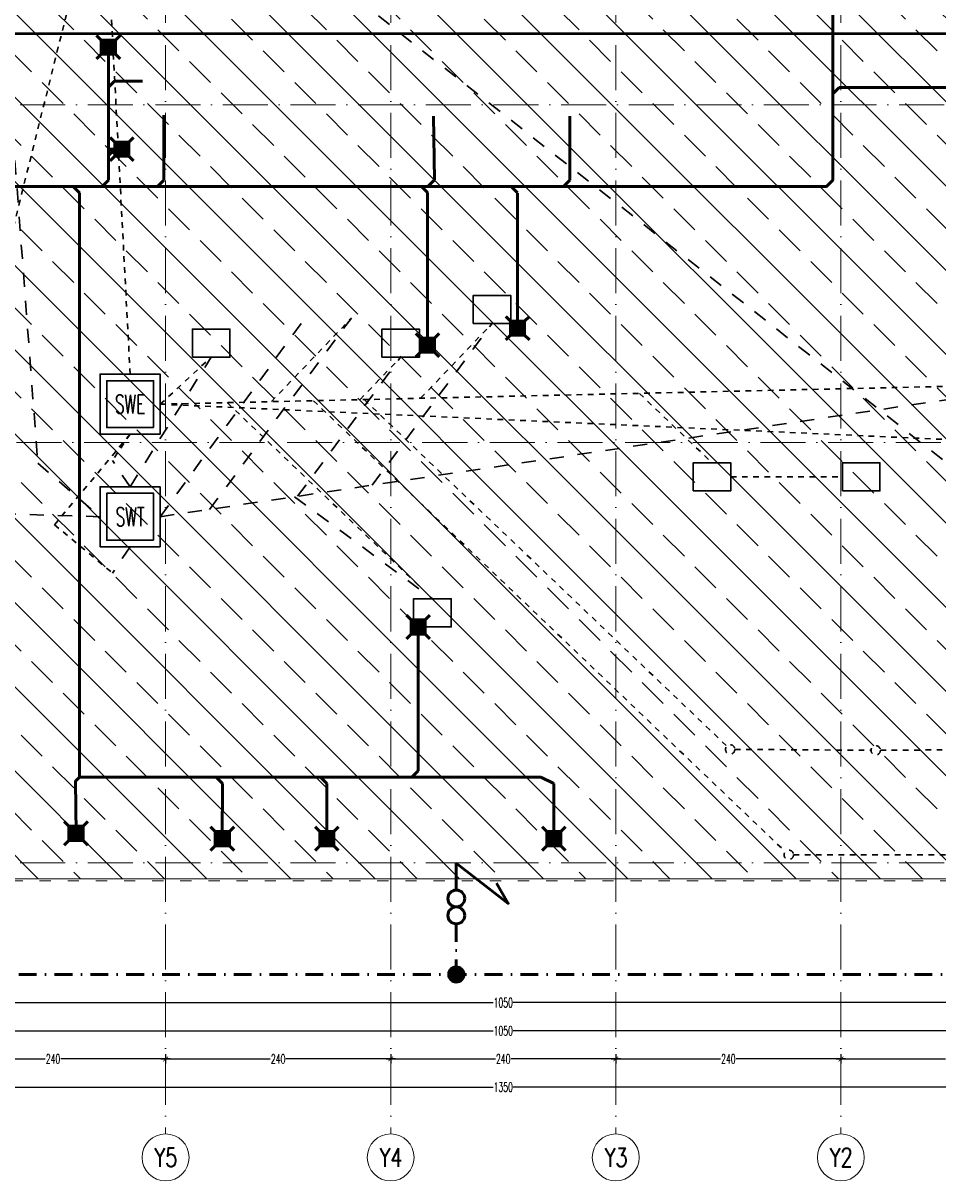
# Model space of a CAD drawing. Header units: millimetres. Extents: x -2074 to 12588, y -3630 to 101167.
# Tile 8 of 256: x -942 to 33, y 210 to 1444. Entities that reach past the tile are written whole.
import ezdxf
from ezdxf.enums import TextEntityAlignment as Align

# ---------------------------------------------------------------- set-up
doc = ezdxf.new("R2010")
doc.units = ezdxf.units.MM
for name, pattern in [('ACAD_ISO03W100', [30, 12, -18]), ('ACAD_ISO10W100', [18, 12, -3, 0, -3]), ('Aligning Line_2_', [6, 3, -3]), ('CIĄGłA', [0]), ('CONTINOUS', [0]), ('DASHDOT2', [12.7, 6.35, -3.175, 0, -3.175]), ('DASHED', [19.05, 12.7, -6.35])]:
    doc.linetypes.add(name, pattern=pattern)
for name, color, linetype, lineweight in [('SelinAr_BUD_osie', 8, 'ACAD_ISO10W100', 18), ('SelinAr_BUD_wymiary', 7, 'Continuous', 18), ('SelinAr_IE_kasety podłogowe', 1, 'Continuous', 30), ('SelinAr_IE_podposadzkowe elektryczne', 1, 'DASHED', 30), ('SelinAr_IE_podposadzkowe teletechniczne', 30, 'DASHED', 30), ('SelinAr_IE_uziom', 12, 'DASHDOT2', 50), ('SelinAr_K_fundamenty', 7, 'Continuous', 20), ('SelinAr_SAN - KS - rury', 32, 'KANAL_SANIT', 50), ('SelinAr_SAN - W - zimna', 5, 'Continuous', 50)]:
    doc.layers.add(name, color=color, linetype=linetype, lineweight=lineweight)
doc.styles.add('Arch-Dim', font='romans.shx', dxfattribs={"width": 0.75})
doc.styles.get("Standard").update_dxf_attribs({"font": 'arial.ttf'})
doc.styles.add('style1', font='romans.shx', dxfattribs={"width": 0.6})
doc.linetypes.add('KANAL_SANIT', pattern='A,12.7,-5.08,["KS",Standard,S=2.54,R=0,X=-2.54,Y=-1.27],-5.08', length=22.86)
doc.dimstyles.new('ISO-25 Ania', dxfattribs={"dimtxt": 10, "dimasz": 5, "dimexe": 5, "dimexo": 0.625, "dimtad": 0, "dimrnd": 0.01, "dimtxsty": 'style1', "dimblk": 'ARCHTICK', "dimcen": 5, "dimdle": 5, "dimadec": 0, "dimazin": 0, "dimtfac": 1, "dimtmove": 0, "dimatfit": 3, "dimldrblk": 'ARCHTICK', "dimfxl": 0, "dimarcsym": 0})

# ---------------------------------------------------------------- blocks, each defined once
blk = doc.blocks.new('*U1103')
at = {"ltscale": 4}
blk.add_line((0, 50), (0, -2120), dxfattribs=at)
at = {"linetype": 'CIĄGłA'}
blk.add_circle((0, -2145), 25, dxfattribs=at)
at = {"linetype": 'ByBlock', "style": 'Arch-Dim', "width": 0.75}
blk.add_text('Y5', height=20, dxfattribs=at).set_placement((0.3, -2145), align=Align.MIDDLE)
blk = doc.blocks.new('*U1104')
at = {"ltscale": 4}
blk.add_line((0, 50), (0, -2120), dxfattribs=at)
at = {"linetype": 'CONTINOUS'}
blk.add_circle((0, -2145), 25, dxfattribs=at)
at = {"linetype": 'ByBlock', "style": 'Arch-Dim', "width": 0.75}
blk.add_text('Y4', height=20, dxfattribs=at).set_placement((0.3, -2145), align=Align.MIDDLE)
blk = doc.blocks.new('*U1105')
at = {"ltscale": 4}
blk.add_line((0, 50), (0, -2120), dxfattribs=at)
at = {"linetype": 'CONTINOUS'}
blk.add_circle((0, -2145), 25, dxfattribs=at)
at = {"linetype": 'ByBlock', "style": 'Arch-Dim', "width": 0.75}
blk.add_text('Y3', height=20, dxfattribs=at).set_placement((0.3, -2145), align=Align.MIDDLE)
blk = doc.blocks.new('*U1106')
at = {"ltscale": 4}
blk.add_line((0, 50), (0, -2120), dxfattribs=at)
at = {"linetype": 'CONTINOUS'}
blk.add_circle((0, -2145), 25, dxfattribs=at)
at = {"linetype": 'ByBlock', "style": 'Arch-Dim', "width": 0.75}
blk.add_text('Y2', height=20, dxfattribs=at).set_placement((0.3, -2145), align=Align.MIDDLE)
blk = doc.blocks.new('*U1099')
at = {"ltscale": 4}
blk.add_line((-50, 0), (1945.4, 0), dxfattribs=at)
blk = doc.blocks.new('*U1101')
at = {"ltscale": 4}
blk.add_line((-50, 0), (1945.4, 0), dxfattribs=at)
blk = doc.blocks.new('*U1100')
at = {"ltscale": 4}
blk.add_line((-50, 0), (1949.2, 0), dxfattribs=at)
blk = doc.blocks.new('A$C6bf3c4e4')
for points in [[(4.9, 19.8), (-0.1, 24.8)], [(19.9, 19.8), (24.9, 24.8)], [(4.9, 16.8), (19.9, 16.8)], [(4.9, 13.8), (19.9, 13.8)], [(4.9, 4.8), (-0.1, -0.2)], [(4.9, 10.8), (19.9, 10.8)], [(4.9, 7.8), (19.9, 7.8)], [(19.9, 4.8), (24.9, -0.2)]]:
    blk.add_lwpolyline(points)
blk.add_lwpolyline([(4.9, 4.8), (19.9, 4.8), (19.9, 19.8), (4.9, 19.8)], close=True)
blk = doc.blocks.new('A$C7BF42D14')
at = {"linetype": 'Continuous'}
h = blk.add_hatch(dxfattribs=at)
h.set_pattern_fill('ANSI31', color=256, scale=1.2, style=0)
h.set_pattern_definition([(45, (44754.10245, 57943.95297), (-0.10606601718, 0.10606601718), [])])
h.paths.add_polyline_path([(18.1, 8.2, 1), (-1.6, 8.2, 1)])
blk.add_circle((8.2, 8.2), 9.86, dxfattribs=at)
blk = doc.blocks.new('_ArchTick')
at = {"color": 0, "linetype": 'ByBlock', "const_width": 0.15}
blk.add_lwpolyline([(-0.5, -0.5), (0.5, 0.5)], dxfattribs=at)
blk = doc.blocks.new('*D1124')
at = {"layer": 'Defpoints', "color": 0}
for p in [(-955.3, 523.7), (94.7, 523.7), (94.7, 399.7)]:
    blk.add_point(p, dxfattribs=at)
at = {"layer": 'SelinAr_BUD_wymiary', "color": 0, "lineweight": -2}
for p, q in [((-960.3, 399.7), (-441.1, 399.7)), ((-955.3, 404.7), (-955.3, 394.7)), ((99.7, 399.7), (-419.6, 399.7)), ((94.7, 404.7), (94.7, 394.7))]:
    blk.add_line(p, q, dxfattribs=at)
at = {"layer": 'SelinAr_BUD_wymiary', "color": 0, "lineweight": -2, "xscale": 5, "yscale": 5, "zscale": 5, "rotation": 180}
blk.add_blockref('_ArchTick', (-955.3, 399.7), dxfattribs=at)
at = {"layer": 'SelinAr_BUD_wymiary', "color": 0, "lineweight": -2, "xscale": 5, "yscale": 5, "zscale": 5}
blk.add_blockref('_ArchTick', (94.7, 399.7), dxfattribs=at)
at = {"layer": 'SelinAr_BUD_wymiary', "color": 0, "insert": (-430.3, 399.7), "char_height": 10, "attachment_point": 5, "style": 'style1'}
blk.add_mtext('1050', dxfattribs=at)
blk = doc.blocks.new('*D1109')
at = {"layer": 'Defpoints', "color": 0}
for p in [(-955.3, 523.7), (94.7, 523.7), (94.7, 369.7)]:
    blk.add_point(p, dxfattribs=at)
at = {"layer": 'SelinAr_BUD_wymiary', "color": 0, "lineweight": -2}
for p, q in [((-955.3, 374.7), (-955.3, 364.7)), ((94.7, 374.7), (94.7, 364.7)), ((-960.3, 369.7), (-441.1, 369.7)), ((99.7, 369.7), (-419.6, 369.7))]:
    blk.add_line(p, q, dxfattribs=at)
at = {"layer": 'SelinAr_BUD_wymiary', "color": 0, "lineweight": -2, "xscale": 5, "yscale": 5, "zscale": 5, "rotation": 180}
blk.add_blockref('_ArchTick', (-955.3, 369.7), dxfattribs=at)
at = {"layer": 'SelinAr_BUD_wymiary', "color": 0, "lineweight": -2, "xscale": 5, "yscale": 5, "zscale": 5}
blk.add_blockref('_ArchTick', (94.7, 369.7), dxfattribs=at)
at = {"layer": 'SelinAr_BUD_wymiary', "color": 0, "insert": (-430.3, 369.7), "char_height": 10, "attachment_point": 5, "style": 'style1'}
blk.add_mtext('1050', dxfattribs=at)
blk = doc.blocks.new('*D1111')
at = {"layer": 'Defpoints', "color": 0}
for p in [(-1030.3, 598.7), (-790.3, 598.7), (-790.3, 339.7)]:
    blk.add_point(p, dxfattribs=at)
at = {"layer": 'SelinAr_BUD_wymiary', "color": 0, "lineweight": -2}
for p, q in [((-1035.3, 339.7), (-918.7, 339.7)), ((-1030.3, 344.7), (-1030.3, 334.7)), ((-785.3, 339.7), (-902, 339.7)), ((-790.3, 344.7), (-790.3, 334.7))]:
    blk.add_line(p, q, dxfattribs=at)
at = {"layer": 'SelinAr_BUD_wymiary', "color": 0, "lineweight": -2, "xscale": 5, "yscale": 5, "zscale": 5, "rotation": 180}
blk.add_blockref('_ArchTick', (-1030.3, 339.7), dxfattribs=at)
at = {"layer": 'SelinAr_BUD_wymiary', "color": 0, "lineweight": -2, "xscale": 5, "yscale": 5, "zscale": 5}
blk.add_blockref('_ArchTick', (-790.3, 339.7), dxfattribs=at)
at = {"layer": 'SelinAr_BUD_wymiary', "color": 0, "insert": (-910.3, 339.7), "char_height": 10, "attachment_point": 5, "style": 'style1'}
blk.add_mtext('240', dxfattribs=at)
blk = doc.blocks.new('*D1112')
at = {"layer": 'Defpoints', "color": 0}
for p in [(-790.3, 598.7), (-550.3, 598.7), (-550.3, 339.7)]:
    blk.add_point(p, dxfattribs=at)
at = {"layer": 'SelinAr_BUD_wymiary', "color": 0, "lineweight": -2}
for p, q in [((-795.3, 339.7), (-678.7, 339.7)), ((-790.3, 344.7), (-790.3, 334.7)), ((-545.3, 339.7), (-662, 339.7)), ((-550.3, 344.7), (-550.3, 334.7))]:
    blk.add_line(p, q, dxfattribs=at)
at = {"layer": 'SelinAr_BUD_wymiary', "color": 0, "lineweight": -2, "xscale": 5, "yscale": 5, "zscale": 5, "rotation": 180}
blk.add_blockref('_ArchTick', (-790.3, 339.7), dxfattribs=at)
at = {"layer": 'SelinAr_BUD_wymiary', "color": 0, "lineweight": -2, "xscale": 5, "yscale": 5, "zscale": 5}
blk.add_blockref('_ArchTick', (-550.3, 339.7), dxfattribs=at)
at = {"layer": 'SelinAr_BUD_wymiary', "color": 0, "insert": (-670.3, 339.7), "char_height": 10, "attachment_point": 5, "style": 'style1'}
blk.add_mtext('240', dxfattribs=at)
blk = doc.blocks.new('*D1113')
at = {"layer": 'Defpoints', "color": 0}
for p in [(-550.3, 598.7), (-310.3, 598.7), (-310.3, 339.7)]:
    blk.add_point(p, dxfattribs=at)
at = {"layer": 'SelinAr_BUD_wymiary', "color": 0, "lineweight": -2}
for p, q in [((-555.3, 339.7), (-438.7, 339.7)), ((-550.3, 344.7), (-550.3, 334.7)), ((-305.3, 339.7), (-422, 339.7)), ((-310.3, 344.7), (-310.3, 334.7))]:
    blk.add_line(p, q, dxfattribs=at)
at = {"layer": 'SelinAr_BUD_wymiary', "color": 0, "lineweight": -2, "xscale": 5, "yscale": 5, "zscale": 5, "rotation": 180}
blk.add_blockref('_ArchTick', (-550.3, 339.7), dxfattribs=at)
at = {"layer": 'SelinAr_BUD_wymiary', "color": 0, "lineweight": -2, "xscale": 5, "yscale": 5, "zscale": 5}
blk.add_blockref('_ArchTick', (-310.3, 339.7), dxfattribs=at)
at = {"layer": 'SelinAr_BUD_wymiary', "color": 0, "insert": (-430.3, 339.7), "char_height": 10, "attachment_point": 5, "style": 'style1'}
blk.add_mtext('240', dxfattribs=at)
blk = doc.blocks.new('*D1114')
at = {"layer": 'Defpoints', "color": 0}
for p in [(-310.3, 598.7), (-70.3, 598.7), (-70.3, 339.7)]:
    blk.add_point(p, dxfattribs=at)
at = {"layer": 'SelinAr_BUD_wymiary', "color": 0, "lineweight": -2}
for p, q in [((-315.3, 339.7), (-198.7, 339.7)), ((-310.3, 344.7), (-310.3, 334.7)), ((-65.3, 339.7), (-182, 339.7)), ((-70.3, 344.7), (-70.3, 334.7))]:
    blk.add_line(p, q, dxfattribs=at)
at = {"layer": 'SelinAr_BUD_wymiary', "color": 0, "lineweight": -2, "xscale": 5, "yscale": 5, "zscale": 5, "rotation": 180}
blk.add_blockref('_ArchTick', (-310.3, 339.7), dxfattribs=at)
at = {"layer": 'SelinAr_BUD_wymiary', "color": 0, "lineweight": -2, "xscale": 5, "yscale": 5, "zscale": 5}
blk.add_blockref('_ArchTick', (-70.3, 339.7), dxfattribs=at)
at = {"layer": 'SelinAr_BUD_wymiary', "color": 0, "insert": (-190.3, 339.7), "char_height": 10, "attachment_point": 5, "style": 'style1'}
blk.add_mtext('240', dxfattribs=at)
blk = doc.blocks.new('*D1115')
at = {"layer": 'Defpoints', "color": 0}
for p in [(-70.3, 598.7), (169.7, 598.7), (169.7, 339.7)]:
    blk.add_point(p, dxfattribs=at)
at = {"layer": 'SelinAr_BUD_wymiary', "color": 0, "lineweight": -2}
for p, q in [((-75.3, 339.7), (41.3, 339.7)), ((-70.3, 344.7), (-70.3, 334.7)), ((174.7, 339.7), (58, 339.7)), ((169.7, 344.7), (169.7, 334.7))]:
    blk.add_line(p, q, dxfattribs=at)
at = {"layer": 'SelinAr_BUD_wymiary', "color": 0, "lineweight": -2, "xscale": 5, "yscale": 5, "zscale": 5, "rotation": 180}
blk.add_blockref('_ArchTick', (-70.3, 339.7), dxfattribs=at)
at = {"layer": 'SelinAr_BUD_wymiary', "color": 0, "lineweight": -2, "xscale": 5, "yscale": 5, "zscale": 5}
blk.add_blockref('_ArchTick', (169.7, 339.7), dxfattribs=at)
at = {"layer": 'SelinAr_BUD_wymiary', "color": 0, "insert": (49.7, 339.7), "char_height": 10, "attachment_point": 5, "style": 'style1'}
blk.add_mtext('240', dxfattribs=at)
blk = doc.blocks.new('*D1117')
at = {"layer": 'Defpoints', "color": 0}
for p in [(-1105.3, 523.7), (244.7, 523.7), (244.7, 309.7)]:
    blk.add_point(p, dxfattribs=at)
at = {"layer": 'SelinAr_BUD_wymiary', "color": 0, "lineweight": -2}
for p, q in [((-1110.3, 309.7), (-441.1, 309.7)), ((-1105.3, 314.7), (-1105.3, 304.7)), ((249.7, 309.7), (-419.6, 309.7)), ((244.7, 314.7), (244.7, 304.7))]:
    blk.add_line(p, q, dxfattribs=at)
at = {"layer": 'SelinAr_BUD_wymiary', "color": 0, "lineweight": -2, "xscale": 5, "yscale": 5, "zscale": 5, "rotation": 180}
blk.add_blockref('_ArchTick', (-1105.3, 309.7), dxfattribs=at)
at = {"layer": 'SelinAr_BUD_wymiary', "color": 0, "lineweight": -2, "xscale": 5, "yscale": 5, "zscale": 5}
blk.add_blockref('_ArchTick', (244.7, 309.7), dxfattribs=at)
at = {"layer": 'SelinAr_BUD_wymiary', "color": 0, "insert": (-430.3, 309.7), "char_height": 10, "attachment_point": 5, "style": 'style1'}
blk.add_mtext('1350', dxfattribs=at)

msp = doc.modelspace()

# ---------------------------------------------------------------- hatches: boundary and pattern name
at = {"layer": 'SelinAr_K_fundamenty'}
h = msp.add_hatch(dxfattribs=at)
h.set_pattern_fill('ANSI33', color=9, scale=10, angle=90)
h.set_pattern_definition([(135, (2838.45, -2e-11), (-44.9013, -44.9013), []), (135, (2838.45, 44.9), (-44.9013, -44.9013), [31.75, -15.875])])
h.paths.add_polyline_path([(142.657, 1383.741), (195.357, 1383.741), (195.357, 1689.741), (142.657, 1689.741), (142.657, 1743.741), (195.357, 1743.741), (195.357, 2063.741), (142.657, 2063.741), (142.657, 2107.741), (-1003.343, 2107.741), (-1003.343, 2063.741), (-1056.043, 2063.741), (-1056.043, 1743.741), (-1003.343, 1743.741), (-1003.343, 1689.741), (-1056.043, 1689.741), (-1056.043, 1383.741), (-1003.343, 1383.741), (-1003.343, 1329.741), (-1056.043, 1329.741), (-1056.043, 1023.741), (-1003.343, 1023.741), (-1003.343, 969.741), (-1056.043, 969.741), (-1056.043, 574.241), (-1003.343, 574.241), (-1003.343, 531.741), (142.657, 531.741), (142.657, 574.241), (195.357, 574.241), (195.357, 969.741), (142.657, 969.741), (142.657, 1023.741), (195.357, 1023.741), (195.357, 1329.741), (142.657, 1329.741)])

# ---------------------------------------------------------------- linework, layer by layer
at = {"layer": 'SelinAr_IE_kasety podłogowe', "linetype": 'ByBlock'}
for points in [[(-462.243, 1123.741), (-422.243, 1123.741), (-422.243, 1153.741), (-462.243, 1153.741)], [(-761.801, 1087.835), (-721.801, 1087.835), (-721.801, 1117.835), (-761.801, 1117.835)], [(-559.743, 1087.741), (-519.743, 1087.741), (-519.743, 1117.741), (-559.743, 1117.741)], [(-227.743, 945.241), (-187.743, 945.241), (-187.743, 975.241), (-227.743, 975.241)], [(-68.743, 945.241), (-28.743, 945.241), (-28.743, 975.241), (-68.743, 975.241)], [(-525.843, 800.241), (-485.843, 800.241), (-485.843, 830.241), (-525.843, 830.241)]]:
    msp.add_lwpolyline(points, close=True, dxfattribs=at)
at = {"layer": 'SelinAr_IE_podposadzkowe elektryczne', "linetype": 'Aligning Line_2_', "ltscale": 2}
for p, q in [((-849.843, 1483.241), (-828.101, 1069.741)), ((-677.49, 1040.404), (-592.254, 1129.586)), ((-518.452, 1044.003), (-442.243, 1123.741)), ((-795.962, 1037.722), (-741.801, 1087.835)), ((-582.94, 1042.543), (-539.743, 1087.741)), ((-795.962, 1037.722), (154.857, 1059.241)), ((-285.213, 1049.282), (-207.743, 975.241)), ((-795.962, 1037.722), (283.995, 989.202)), ((-724.623, 1039.337), (-505.843, 830.241)), ((-632.616, 1041.419), (-129.574, 560.642)), ((-578.55, 1042.643), (-191.993, 673.196)), ((-828.101, 1005.741), (-908.721, 909.196)), ((-828.101, 1005.741), (-847.089, 977.73)), ((-187.743, 960.241), (-68.743, 960.241)), ((-908.721, 909.196), (-847.089, 857.73)), ((-183.378, 669.741), (-38.206, 668.741)), ((-28.206, 668.741), (116.967, 669.741)), ((-120.897, 557.254), (54.499, 557.254))]:
    msp.add_line(p, q, dxfattribs=at)
msp.add_lwpolyline([(-1058.043, 923.641), (-1028.043, 923.641), (-881.843, 1510.241)], dxfattribs=at)
at = {"layer": 'SelinAr_IE_podposadzkowe elektryczne', "linetype": 'ByBlock', "flags": 128}
msp.add_lwpolyline([(-796.101, 1005.741), (-796.101, 1069.741), (-860.101, 1069.741), (-860.101, 1005.741)], close=True, dxfattribs=at)
at = {"layer": 'SelinAr_IE_podposadzkowe elektryczne', "linetype": 'ByBlock'}
msp.add_lwpolyline([(-803.101, 1012.741), (-853.101, 1012.741), (-853.101, 1062.741), (-803.101, 1062.741)], close=True, dxfattribs=at)
at = {"layer": 'SelinAr_IE_podposadzkowe elektryczne', "linetype": 'Aligning Line_2_', "ltscale": 2}
for centre in [(-188.378, 669.741), (-33.206, 668.741), (-125.897, 557.254)]:
    msp.add_circle(centre, 5, dxfattribs=at)
at = {"layer": 'SelinAr_IE_podposadzkowe teletechniczne', "linetype": 'Aligning Line_2_', "ltscale": 5}
for p, q in [((-940.843, 1748.241), (115.102, 918.17)), ((-982.843, 1716.241), (-926.482, 974.744)), ((-796.101, 917.741), (-642.254, 1128.421)), ((-743.412, 925.581), (-592.254, 1129.586)), ((-569.945, 951.393), (-442.243, 1123.741)), ((-828.101, 949.741), (-741.801, 1087.835)), ((-649.547, 939.548), (-539.743, 1087.741)), ((-796.101, 917.741), (154.857, 1059.241)), ((-828.101, 949.741), (-847.089, 977.73)), ((-926.482, 974.744), (-860.101, 917.741)), ((-652.727, 939.075), (-505.843, 830.241)), ((-860.101, 917.741), (-1058.043, 923.641)), ((-828.101, 885.741), (-847.089, 857.73))]:
    msp.add_line(p, q, dxfattribs=at)
at = {"layer": 'SelinAr_IE_podposadzkowe teletechniczne', "linetype": 'ByBlock', "flags": 128}
msp.add_lwpolyline([(-796.101, 885.741), (-796.101, 949.741), (-860.101, 949.741), (-860.101, 885.741)], close=True, dxfattribs=at)
at = {"layer": 'SelinAr_IE_podposadzkowe teletechniczne', "linetype": 'ByBlock'}
msp.add_lwpolyline([(-803.101, 892.741), (-853.101, 892.741), (-853.101, 942.741), (-803.101, 942.741)], close=True, dxfattribs=at)
at = {"layer": 'SelinAr_IE_uziom', "linetype": 'Continuous'}
msp.add_line((-480.343, 548.465), (-480.343, 519.74), dxfattribs=at)
at = {"layer": 'SelinAr_IE_uziom', "ltscale": 3}
msp.add_line((-480.343, 483.74), (-480.343, 429.74), dxfattribs=at)
msp.add_lwpolyline([(447.357, 429.737), (-1208.048, 429.742), (-1208.043, 2259.742), (447.357, 2259.737)], close=True, dxfattribs=at)
at = {"layer": 'SelinAr_IE_uziom', "linetype": 'Continuous'}
msp.add_lwpolyline([(-480.343, 548.465), (-424.953, 505.537), (-437.461, 527.077)], dxfattribs=at)
for centre in [(-480.343, 510.74), (-480.343, 492.74)]:
    msp.add_circle(centre, 9, dxfattribs=at)
at = {"layer": 'SelinAr_K_fundamenty', "linetype": 'ACAD_ISO03W100'}
msp.add_lwpolyline([(-1058.043, 2109.741), (197.361, 2109.741), (197.361, 529.741), (-1058.043, 529.741)], close=True, dxfattribs=at)
at = {"layer": 'SelinAr_K_fundamenty'}
msp.add_lwpolyline([(142.657, 531.741), (-1003.343, 531.741), (-1003.343, 574.241), (-1056.043, 574.241), (-1056.043, 969.741), (-1003.343, 969.741), (-1003.343, 1023.741), (-1056.043, 1023.741), (-1056.043, 1329.741), (-1003.343, 1329.741), (-1003.343, 1383.741), (-1056.043, 1383.741), (-1056.043, 1689.741), (-1003.343, 1689.741), (-1003.343, 1743.741), (-1056.043, 1743.741), (-1056.043, 2063.741), (-1003.343, 2063.741), (-1003.343, 2107.741), (142.657, 2107.741)], dxfattribs=at)
at = {"layer": 'SelinAr_SAN - KS - rury', "ltscale": 3}
for points in [[(-1105.343, 1269.884), (-85.664, 1269.884), (-78.95, 1276.598), (-78.95, 2064.999)], [(-851.341, 1276.598), (-851.341, 1418.278)], [(-814.839, 1382.241), (-844.628, 1382.241), (-851.341, 1375.528)], [(-844.628, 1382.241), (-851.341, 1375.528)], [(-72.237, 1375.249), (-78.95, 1368.535)], [(-72.237, 1375.249), (104.661, 1375.249)], [(-792.339, 1276.598), (-792.339, 1345.991)], [(-504.708, 1344.741), (-503.527, 1276.741)], [(-359.489, 1344.741), (-359.489, 1276.598)], [(-836.976, 1309.643), (-851.341, 1309.643)], [(-844.628, 1309.643), (-851.341, 1302.93)], [(-851.341, 1276.598), (-858.054, 1269.884)], [(-792.339, 1276.598), (-799.053, 1269.884)], [(-503.527, 1276.741), (-510.24, 1270.028)], [(-359.489, 1276.598), (-366.203, 1269.884)], [(-888.772, 1269.884), (-882.059, 1263.171)], [(-390.341, 640.016), (-882.06, 640.095), (-882.059, 646.832), (-882.059, 1263.171)], [(-511.179, 1263.295), (-517.872, 1270.028)], [(-511.039, 1100.704), (-511.179, 1263.295)], [(-421.729, 1269.884), (-415.016, 1263.171)], [(-415.016, 1118.688), (-415.016, 1262.741)], [(-521.012, 800.183), (-521.012, 646.808)], [(-527.706, 640.076), (-521.012, 646.809)], [(-885.815, 580.163), (-886.21, 635.843), (-882.06, 640.018)], [(-729.786, 633.283), (-736.479, 640.016)], [(-729.839, 574.525), (-729.786, 633.283)], [(-618.366, 633.283), (-625.059, 640.016)], [(-618.42, 574.525), (-618.366, 633.283)], [(-376.403, 633.233), (-390.341, 639.973)], [(-376.457, 574.525), (-376.403, 633.239)]]:
    msp.add_lwpolyline(points, dxfattribs=at)
at = {"layer": 'SelinAr_SAN - W - zimna'}
msp.add_lwpolyline([(150.225, 1805.187), (148.955, 1432.791), (-1011.621, 1432.594), (-1105.343, 1448.317)], dxfattribs=at)

# ---------------------------------------------------------------- block references
at = {"layer": 'SelinAr_BUD_osie'}
for name, p in [('*U1103', (-790.343, 2379.737)), ('*U1104', (-550.343, 2379.737)), ('*U1105', (-310.343, 2379.737)), ('*U1106', (-70.343, 2379.739)), ('*U1099', (-1328.045, 1356.742)), ('*U1100', (-1331.798, 996.741)), ('*U1101', (-1328.047, 548.742))]:
    msp.add_blockref(name, p, dxfattribs=at)
at = {"layer": 'SelinAr_IE_uziom', "ltscale": 3, "xscale": -0.8232000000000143, "yscale": 0.8232000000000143, "zscale": 0.8232000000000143, "rotation": 269.9999999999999}
msp.add_blockref('A$C7BF42D14', (-487.106, 422.977), dxfattribs=at)
at = {"layer": 'SelinAr_SAN - KS - rury', "ltscale": 3}
for p in [(-863.73, 1406.001), (-849.365, 1297.367), (-427.405, 1106.411), (-523.428, 1088.428), (-533.401, 787.907), (-898.204, 567.886), (-742.228, 562.249), (-630.808, 562.249), (-388.846, 562.249)]:
    msp.add_blockref('A$C6bf3c4e4', p, dxfattribs=at)

# ---------------------------------------------------------------- texts
at = {"layer": 'SelinAr_IE_podposadzkowe elektryczne', "lineweight": 20, "style": 'style1', "width": 0.6}
msp.add_text('SWE', height=20, dxfattribs=at).set_placement((-828.101, 1037.741), align=Align.MIDDLE_CENTER)
at = {"layer": 'SelinAr_IE_podposadzkowe teletechniczne', "lineweight": 20, "style": 'style1', "width": 0.6}
msp.add_text('SWT', height=20, dxfattribs=at).set_placement((-828.101, 917.741), align=Align.MIDDLE_CENTER)

# ---------------------------------------------------------------- dimensions: what is measured, and where the dimension line sits
at = {"layer": 'SelinAr_BUD_wymiary'}
for base, p1, p2, override, picture, middle in [((-790.343, 339.732), (-1030.343, 598.733), (-790.343, 598.733), {"dimtmove": 1, "dimarcsym": 2}, '*D1111', (-910.343, 339.732)), ((-550.343, 339.732), (-790.343, 598.733), (-550.343, 598.733), {"dimtmove": 1, "dimarcsym": 2}, '*D1112', (-670.343, 339.732)), ((-310.343, 339.732), (-550.343, 598.733), (-310.343, 598.733), {"dimtmove": 1, "dimarcsym": 2}, '*D1113', (-430.343, 339.732)), ((-70.343, 339.732), (-310.343, 598.733), (-70.343, 598.733), {"dimtmove": 1, "dimarcsym": 2}, '*D1114', (-190.343, 339.732)), ((169.657, 339.732), (-70.343, 598.733), (169.657, 598.733), {"dimtmove": 1, "dimarcsym": 2}, '*D1115', (49.657, 339.732)), ((244.657, 309.737), (-1105.343, 523.733), (244.657, 523.733), {"dimarcsym": 2}, '*D1117', (-430.343, 309.737)), ((94.657, 399.732), (-955.343, 523.733), (94.657, 523.733), {"dimtmove": 1, "dimarcsym": 2}, '*D1124', (-430.343, 399.732)), ((94.657, 369.732), (-955.343, 523.733), (94.657, 523.733), {"dimtmove": 1, "dimarcsym": 2}, '*D1109', (-430.343, 369.732))]:
    dim = msp.add_linear_dim(base=base, p1=p1, p2=p2, dimstyle='ISO-25 Ania', override=override, dxfattribs=at)
    dim.commit()
    dim.dimension.update_dxf_attribs({"geometry": picture, "text_midpoint": middle})

doc.saveas('drawing.dxf')
